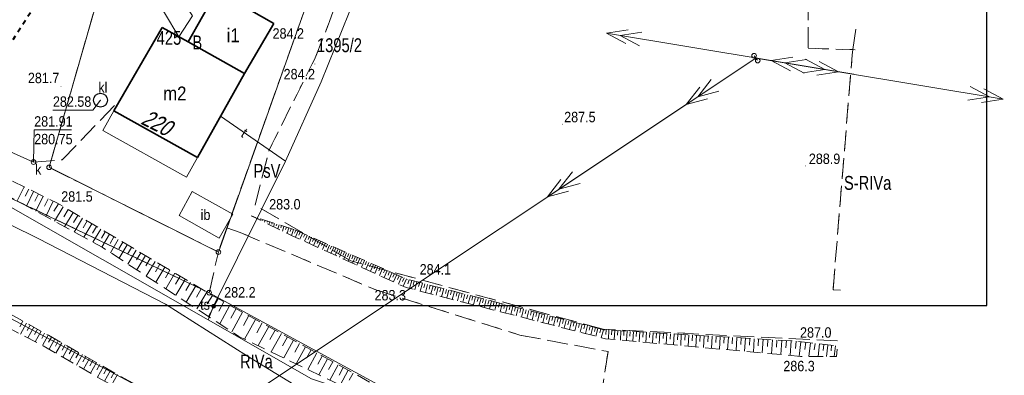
# Model space of a CAD drawing. Header units: metres. Extents: x 8377125 to 8377741, y 5529327 to 5529631.
# Tile 13 of 150: x 8377403 to 8377509, y 5529401 to 5529440. Entities that reach past the tile are written whole.
import ezdxf
from ezdxf.enums import TextEntityAlignment as Align

# ---------------------------------------------------------------- set-up
doc = ezdxf.new("R2010")
doc.units = ezdxf.units.M
doc.header["$MEASUREMENT"] = 0
for name, pattern in [('1.5_0.75', [2.25, 1.5, -0.75]), ('2.25_0.75', [3, 2.25, -0.75]), ('219-1000', [0]), ('egkk-1000', [3, 2.25, -0.75]), ('egug-1000', [1.5, 0.75, -0.75]), ('suep_sn_1000', [0]), ('supp_1000', [1.25, 0.625, -0.625]), ('supp_500', [1, 0.5, -0.5])]:
    doc.linetypes.add(name, pattern=pattern)
doc.layers.get('0').update_dxf_attribs({"color": 2})
for name, color, linetype in [('!granica', 2, 'Continuous'), ('000 Inne (niezydentyfikowane)', 7, 'Continuous'), ('inny rodzaj bloku', 7, 'Continuous'), ('osadnik  szambo', 7, 'Continuous'), ('osadnik  szambo-Atr17', 7, 'Continuous'), ('rzędna-Atr3', 7, 'Continuous'), ('studnia kanalizacyjna', 7, 'Continuous'), ('studnia kanalizacyjna-Atr17', 7, 'Continuous'), ('słupek telekomunikacyjny', 7, 'Continuous'), ('słupek telekomunikacyjny-Atr17', 7, 'Continuous')]:
    doc.layers.add(name, color=color, linetype=linetype)
for name, color, linetype, lineweight in [('1 500 A2 Ramka', 2, 'Continuous', 0), ('1 500 A2 Ramka (Construction)', 2, 'Continuous', 0), ('202-punkt graniczny', 7, 'Continuous', 0), ('210-oznaczenie konturu użytku gruntowego', 7, 'Continuous', 0), ('211-numer działki ewidencyjnej', 7, 'Continuous', 0), ('217-kontur klasyfikacyjny', 7, 'Continuous', 0), ('218-kontur użytku gruntowego', 7, 'Continuous', 0), ('219-działka ewidencyjna', 7, 'Continuous', 0), ('238-Punkt adresowy budynku', 7, 'Continuous', 0), ('312-budynek ewidencyjny', 7, 'Continuous', 0), ('312-oznaczenie budynku ewidencyjnego', 7, 'Continuous', 0), ('312-oznaczenie budynku ewidencyjnego-Atr117', 7, 'Continuous', 0), ('inna budowla', 7, 'Continuous', 0), ('inna budowla-Atr17', 7, 'Continuous', 0), ('pikieta naturalna', 7, 'Continuous', 0), ('pikieta naturalna-Atr2', 7, 'Continuous', 0), ('przewód elektroenergetyczny podziemny', 7, 'Continuous', 0), ('przewód elektroenergetyczny średniego napięcia', 7, 'Continuous', 0), ('przewód gazowy', 7, 'Continuous', 0), ('przewód kanalizacyjny', 7, 'Continuous', 0), ('przewód kanalizacyjny - ob. projektowany', 7, 'Continuous', 0), ('przewód telekomunikacyjny podziemny', 7, 'Continuous', 0), ('przewód telekomunikacyjny podziemny-Atr1', 7, 'Continuous', 0), ('przewód wodociągowy', 7, 'Continuous', 0), ('rzędna', 7, 'Continuous', 0), ('rzędna-Atr2', 7, 'Continuous', 0), ('skarpa nieumocniona', 7, 'Continuous', 0), ('słup przewodów napowietrznych', 7, 'Continuous', 0)]:
    doc.layers.add(name, color=color, linetype=linetype, lineweight=lineweight)
doc.styles.get("Standard").update_dxf_attribs({"font": 'Working1250.shx', "width": 0.75})

# ---------------------------------------------------------------- blocks, each defined once
blk = doc.blocks.new('*U23')
at = {"layer": '1 500 A2 Ramka (Construction)', "color": 2, "linetype": 'Continuous', "lineweight": 30}
blk.add_3dface([(-10.117, -20.55), (10.117, -20.55), (10.117, 9.148), (-10.117, 9.148)], dxfattribs=at)
blk = doc.blocks.new('US15')
at = {"color": 0, "linetype": 'Continuous', "lineweight": 13}
blk.add_circle((0, 0), 0.25, dxfattribs=at)
blk = doc.blocks.new('PW01')
at = {"linetype": 'Continuous', "lineweight": 13}
h = blk.add_hatch(color=0, dxfattribs=at)
edge = h.paths.add_edge_path()
edge.add_arc((0, 0), 0.045, 0, 360)
blk = doc.blocks.new('SUKM')
at = {"color": 0, "linetype": 'Continuous'}
blk.add_circle((0, 0), 0.75, dxfattribs=at)
blk = doc.blocks.new('US09')
at = {"linetype": 'Continuous', "lineweight": 0}
h = blk.add_hatch(color=0, dxfattribs=at)
edge = h.paths.add_edge_path()
edge.add_arc((0, 0), 0.25, 0, 360)
blk = doc.blocks.new('SM05')
at = {"color": 0, "linetype": 'Continuous', "lineweight": 13}
blk.add_circle((0, 0), 0.25, dxfattribs=at)
blk = doc.blocks.new('SUEP2')
at = {"color": 0, "linetype": 'Continuous'}
for p, q in [((0, 0), (9.04, 0)), ((7.54, 0), (5.29, 0.75)), ((7.54, 0), (5.29, -0.75)), ((9.04, 0), (6.79, 0.75)), ((9.04, 0), (6.79, -0.75)), ((9.04, 0), (27.04, 0)), ((25.54, 0), (23.29, 0.75)), ((25.54, 0), (23.29, -0.75)), ((27.04, 0), (24.79, 0.75)), ((27.04, 0), (24.79, -0.75))]:
    blk.add_line(p, q, dxfattribs=at)
blk = doc.blocks.new('202')
at = {"color": 0, "linetype": 'Continuous', "lineweight": 0}
blk.add_circle((0, 0), 0.25, dxfattribs=at)

msp = doc.modelspace()

# ---------------------------------------------------------------- linework, layer by layer
at = {"layer": '!granica', "color": 1, "linetype": 'supp_500', "lineweight": 40}
msp.add_lwpolyline([(8377411.57, 5529539.23), (8377413.73, 5529532.16), (8377417.12, 5529517.02), (8377419.91, 5529496.86), (8377419.44, 5529491.9), (8377419.91, 5529490.09), (8377419.4, 5529488.67), (8377419.47, 5529486.88), (8377417.47, 5529476.92), (8377411.84, 5529460.54), (8377405.77, 5529442.96), (8377390.46, 5529419.29), (8377375.41, 5529414.27)], dxfattribs=at)
at = {"layer": '000 Inne (niezydentyfikowane)', "color": 7, "linetype": 'Continuous', "lineweight": 13}
for p, q in [((8377403.46, 5529421.63), (8377402.71, 5529420.11)), ((8377403.97, 5529421.38), (8377403.59, 5529420.61)), ((8377404.48, 5529421.13), (8377403.71, 5529419.56)), ((8377405, 5529420.88), (8377404.61, 5529420.08)), ((8377405.53, 5529420.62), (8377404.74, 5529419)), ((8377406.07, 5529420.35), (8377405.67, 5529419.53)), ((8377406.61, 5529420.09), (8377405.79, 5529418.43)), ((8377407.16, 5529419.81), (8377406.68, 5529419.01)), ((8377407.69, 5529419.49), (8377406.75, 5529417.91)), ((8377408.22, 5529419.17), (8377407.75, 5529418.39)), ((8377408.74, 5529418.86), (8377407.82, 5529417.32)), ((8377409.26, 5529418.55), (8377408.8, 5529417.79)), ((8377409.77, 5529418.25), (8377408.87, 5529416.75)), ((8377428.45, 5529418.35), (8377428.42, 5529418.28)), ((8377428.7, 5529418.26), (8377428.68, 5529418.21)), ((8377428.95, 5529418.18), (8377428.91, 5529418.04)), ((8377429.21, 5529418.1), (8377429.18, 5529418.01)), ((8377410.27, 5529417.95), (8377409.83, 5529417.21)), ((8377410.77, 5529417.65), (8377409.89, 5529416.19)), ((8377411.26, 5529417.36), (8377410.83, 5529416.64)), ((8377411.74, 5529417.07), (8377410.89, 5529415.65)), ((8377429.46, 5529418.02), (8377429.4, 5529417.81)), ((8377429.72, 5529417.93), (8377429.68, 5529417.81)), ((8377429.97, 5529417.85), (8377429.88, 5529417.57)), ((8377430.23, 5529417.77), (8377430.18, 5529417.61)), ((8377430.48, 5529417.69), (8377430.37, 5529417.33)), ((8377430.74, 5529417.6), (8377430.67, 5529417.41)), ((8377430.99, 5529417.52), (8377430.85, 5529417.09)), ((8377431.25, 5529417.44), (8377431.17, 5529417.21)), ((8377431.5, 5529417.36), (8377431.34, 5529416.86)), ((8377431.76, 5529417.27), (8377431.67, 5529417.01)), ((8377432.01, 5529417.19), (8377431.83, 5529416.62)), ((8377432.26, 5529417.11), (8377432.17, 5529416.81)), ((8377432.52, 5529417.03), (8377432.31, 5529416.38)), ((8377412.22, 5529416.79), (8377411.8, 5529416.08)), ((8377412.69, 5529416.51), (8377411.86, 5529415.12)), ((8377413.16, 5529416.23), (8377412.74, 5529415.53)), ((8377432.77, 5529416.93), (8377432.63, 5529416.62)), ((8377433.01, 5529416.82), (8377432.74, 5529416.19)), ((8377433.26, 5529416.72), (8377433.12, 5529416.4)), ((8377433.5, 5529416.61), (8377433.22, 5529415.97)), ((8377433.75, 5529416.5), (8377433.61, 5529416.18)), ((8377433.99, 5529416.39), (8377433.71, 5529415.75)), ((8377434.24, 5529416.29), (8377434.1, 5529415.96)), ((8377434.48, 5529416.18), (8377434.2, 5529415.53)), ((8377434.73, 5529416.07), (8377434.59, 5529415.74)), ((8377413.62, 5529415.95), (8377412.77, 5529414.52)), ((8377414.1, 5529415.67), (8377413.67, 5529414.94)), ((8377414.58, 5529415.38), (8377413.7, 5529413.92)), ((8377415.06, 5529415.09), (8377414.62, 5529414.35)), ((8377434.97, 5529415.96), (8377434.69, 5529415.3)), ((8377435.22, 5529415.86), (8377435.07, 5529415.53)), ((8377435.46, 5529415.75), (8377435.17, 5529415.08)), ((8377435.71, 5529415.64), (8377435.56, 5529415.31)), ((8377435.96, 5529415.53), (8377435.66, 5529414.86)), ((8377436.18, 5529415.43), (8377436.04, 5529415.1)), ((8377436.41, 5529415.33), (8377436.12, 5529414.65)), ((8377436.64, 5529415.23), (8377436.49, 5529414.89)), ((8377436.87, 5529415.13), (8377436.57, 5529414.45)), ((8377437.1, 5529415.03), (8377436.95, 5529414.69)), ((8377437.33, 5529414.93), (8377437.03, 5529414.24)), ((8377415.55, 5529414.8), (8377414.66, 5529413.29)), ((8377416.05, 5529414.5), (8377415.6, 5529413.74)), ((8377416.56, 5529414.2), (8377415.64, 5529412.66)), ((8377417.07, 5529413.89), (8377416.6, 5529413.11)), ((8377437.56, 5529414.83), (8377437.41, 5529414.48)), ((8377437.79, 5529414.73), (8377437.49, 5529414.03)), ((8377438.03, 5529414.63), (8377437.87, 5529414.27)), ((8377438.26, 5529414.52), (8377437.95, 5529413.82)), ((8377438.49, 5529414.42), (8377438.34, 5529414.07)), ((8377438.73, 5529414.32), (8377438.42, 5529413.61)), ((8377438.97, 5529414.21), (8377438.81, 5529413.86)), ((8377439.2, 5529414.11), (8377438.89, 5529413.39)), ((8377439.44, 5529414), (8377439.29, 5529413.64)), ((8377439.68, 5529413.9), (8377439.37, 5529413.17)), ((8377417.59, 5529413.58), (8377416.64, 5529412)), ((8377418.12, 5529413.27), (8377417.64, 5529412.47)), ((8377418.65, 5529412.95), (8377417.68, 5529411.33)), ((8377439.92, 5529413.79), (8377439.77, 5529413.43)), ((8377440.17, 5529413.69), (8377439.85, 5529412.96)), ((8377440.41, 5529413.58), (8377440.25, 5529413.21)), ((8377440.65, 5529413.47), (8377440.33, 5529412.73)), ((8377440.9, 5529413.36), (8377440.74, 5529412.99)), ((8377441.15, 5529413.26), (8377440.82, 5529412.51)), ((8377441.39, 5529413.15), (8377441.23, 5529412.77)), ((8377441.64, 5529413.04), (8377441.31, 5529412.29)), ((8377441.89, 5529412.93), (8377441.73, 5529412.55)), ((8377442.14, 5529412.82), (8377441.81, 5529412.06)), ((8377419.19, 5529412.63), (8377418.7, 5529411.81)), ((8377419.74, 5529412.3), (8377418.74, 5529410.63)), ((8377420.29, 5529411.97), (8377419.78, 5529411.13)), ((8377442.4, 5529412.71), (8377442.23, 5529412.33)), ((8377442.65, 5529412.6), (8377442.31, 5529411.83)), ((8377442.9, 5529412.49), (8377442.73, 5529412.1)), ((8377443.16, 5529412.37), (8377442.82, 5529411.6)), ((8377443.42, 5529412.26), (8377443.25, 5529411.87)), ((8377443.67, 5529412.15), (8377443.33, 5529411.37)), ((8377443.93, 5529412.03), (8377443.76, 5529411.64)), ((8377444.19, 5529411.92), (8377443.85, 5529411.13)), ((8377444.45, 5529411.8), (8377444.28, 5529411.41)), ((8377420.85, 5529411.64), (8377419.83, 5529409.92)), ((8377421.42, 5529411.3), (8377420.9, 5529410.43)), ((8377422, 5529410.95), (8377420.95, 5529409.19)), ((8377444.72, 5529411.69), (8377444.37, 5529410.9)), ((8377444.99, 5529411.6), (8377444.88, 5529411.17)), ((8377445.28, 5529411.53), (8377445.05, 5529410.66)), ((8377445.56, 5529411.45), (8377445.45, 5529411.02)), ((8377445.85, 5529411.38), (8377445.63, 5529410.51)), ((8377446.14, 5529411.3), (8377446.03, 5529410.87)), ((8377446.43, 5529411.23), (8377446.2, 5529410.37)), ((8377446.71, 5529411.16), (8377446.6, 5529410.72)), ((8377447, 5529411.08), (8377446.78, 5529410.22)), ((8377447.29, 5529411.01), (8377447.18, 5529410.58)), ((8377447.58, 5529410.93), (8377447.36, 5529410.07)), ((8377447.87, 5529410.86), (8377447.75, 5529410.43)), ((8377448.15, 5529410.78), (8377447.93, 5529409.92)), ((8377448.44, 5529410.71), (8377448.33, 5529410.28)), ((8377422.58, 5529410.61), (8377422.05, 5529409.71)), ((8377423.17, 5529410.25), (8377422.09, 5529408.44)), ((8377423.77, 5529409.89), (8377423.23, 5529408.98)), ((8377448.73, 5529410.64), (8377448.51, 5529409.77)), ((8377449.02, 5529410.56), (8377448.91, 5529410.13)), ((8377449.3, 5529410.49), (8377449.08, 5529409.63)), ((8377449.59, 5529410.41), (8377449.48, 5529409.98)), ((8377449.88, 5529410.34), (8377449.66, 5529409.48)), ((8377450.17, 5529410.27), (8377450.06, 5529409.84)), ((8377450.45, 5529410.19), (8377450.23, 5529409.33)), ((8377450.74, 5529410.12), (8377450.63, 5529409.69)), ((8377451.03, 5529410.04), (8377450.81, 5529409.18)), ((8377451.32, 5529409.97), (8377451.21, 5529409.54)), ((8377451.61, 5529409.9), (8377451.38, 5529409.03)), ((8377451.89, 5529409.82), (8377451.78, 5529409.39)), ((8377452.18, 5529409.75), (8377451.96, 5529408.89)), ((8377452.47, 5529409.67), (8377452.36, 5529409.24)), ((8377452.76, 5529409.6), (8377452.53, 5529408.74)), ((8377424.39, 5529409.55), (8377423.34, 5529407.63)), ((8377425.02, 5529409.2), (8377424.48, 5529408.22)), ((8377425.67, 5529408.84), (8377424.57, 5529406.83)), ((8377453.04, 5529409.53), (8377452.93, 5529409.1)), ((8377453.33, 5529409.45), (8377453.11, 5529408.59)), ((8377453.62, 5529409.38), (8377453.51, 5529408.95)), ((8377453.9, 5529409.3), (8377453.68, 5529408.44)), ((8377454.19, 5529409.23), (8377454.08, 5529408.8)), ((8377454.48, 5529409.16), (8377454.26, 5529408.3)), ((8377454.77, 5529409.08), (8377454.66, 5529408.65)), ((8377455.05, 5529409.01), (8377454.83, 5529408.15)), ((8377455.34, 5529408.94), (8377455.23, 5529408.5)), ((8377455.63, 5529408.86), (8377455.41, 5529408)), ((8377455.92, 5529408.79), (8377455.8, 5529408.36)), ((8377456.2, 5529408.71), (8377455.98, 5529407.85)), ((8377456.49, 5529408.64), (8377456.38, 5529408.21)), ((8377456.78, 5529408.57), (8377456.56, 5529407.7)), ((8377426.34, 5529408.48), (8377425.77, 5529407.45)), ((8377427.02, 5529408.1), (8377425.86, 5529405.99)), ((8377427.72, 5529407.72), (8377427.12, 5529406.64)), ((8377457.06, 5529408.49), (8377456.95, 5529408.06)), ((8377457.35, 5529408.42), (8377457.13, 5529407.56)), ((8377457.64, 5529408.34), (8377457.53, 5529407.91)), ((8377457.93, 5529408.27), (8377457.7, 5529407.41)), ((8377458.21, 5529408.2), (8377458.1, 5529407.77)), ((8377458.5, 5529408.12), (8377458.28, 5529407.26)), ((8377458.79, 5529408.05), (8377458.68, 5529407.62)), ((8377459.07, 5529407.97), (8377458.85, 5529407.11)), ((8377459.36, 5529407.9), (8377459.25, 5529407.47)), ((8377459.65, 5529407.83), (8377459.43, 5529406.97)), ((8377459.93, 5529407.75), (8377459.82, 5529407.32)), ((8377460.22, 5529407.68), (8377460, 5529406.82)), ((8377460.51, 5529407.61), (8377460.4, 5529407.18)), ((8377460.8, 5529407.53), (8377460.57, 5529406.67)), ((8377403.34, 5529407.13), (8377403, 5529406.53)), ((8377403.73, 5529406.91), (8377403.08, 5529405.72)), ((8377404.13, 5529406.69), (8377403.8, 5529406.1)), ((8377404.52, 5529406.47), (8377403.88, 5529405.31)), ((8377428.43, 5529407.32), (8377427.25, 5529405.18)), ((8377429.15, 5529406.93), (8377428.57, 5529405.88)), ((8377429.85, 5529406.54), (8377428.72, 5529404.48)), ((8377461.08, 5529407.46), (8377460.97, 5529407.03)), ((8377461.37, 5529407.38), (8377461.15, 5529406.52)), ((8377461.66, 5529407.31), (8377461.55, 5529406.88)), ((8377461.94, 5529407.24), (8377461.72, 5529406.38)), ((8377462.23, 5529407.16), (8377462.12, 5529406.73)), ((8377462.52, 5529407.09), (8377462.29, 5529406.23)), ((8377462.8, 5529407.02), (8377462.69, 5529406.59)), ((8377463.09, 5529406.94), (8377462.87, 5529406.08)), ((8377463.38, 5529406.87), (8377463.27, 5529406.44)), ((8377463.66, 5529406.79), (8377463.44, 5529405.93)), ((8377463.95, 5529406.72), (8377463.84, 5529406.29)), ((8377464.24, 5529406.65), (8377464.02, 5529405.79)), ((8377464.52, 5529406.57), (8377464.41, 5529406.14)), ((8377464.81, 5529406.5), (8377464.59, 5529405.64)), ((8377465.1, 5529406.43), (8377464.99, 5529406)), ((8377404.91, 5529406.25), (8377404.59, 5529405.68)), ((8377405.29, 5529406.04), (8377404.66, 5529404.91)), ((8377405.67, 5529405.83), (8377405.36, 5529405.27)), ((8377406.04, 5529405.62), (8377405.43, 5529404.51)), ((8377406.41, 5529405.41), (8377406.1, 5529404.86)), ((8377430.54, 5529406.16), (8377429.98, 5529405.15)), ((8377431.22, 5529405.79), (8377430.13, 5529403.81)), ((8377431.88, 5529405.42), (8377431.35, 5529404.45)), ((8377465.38, 5529406.35), (8377465.16, 5529405.49)), ((8377465.67, 5529406.28), (8377465.56, 5529405.85)), ((8377465.96, 5529406.2), (8377465.73, 5529405.34)), ((8377466.25, 5529406.18), (8377466.22, 5529405.7)), ((8377466.56, 5529406.16), (8377466.5, 5529405.2)), ((8377466.88, 5529406.14), (8377466.85, 5529405.66)), ((8377467.2, 5529406.12), (8377467.14, 5529405.14)), ((8377467.52, 5529406.1), (8377467.49, 5529405.61)), ((8377467.85, 5529406.08), (8377467.79, 5529405.08)), ((8377468.18, 5529406.06), (8377468.15, 5529405.56)), ((8377468.52, 5529406.04), (8377468.46, 5529405.02)), ((8377468.85, 5529406.02), (8377468.82, 5529405.51)), ((8377469.2, 5529406), (8377469.13, 5529404.96)), ((8377469.54, 5529405.98), (8377469.51, 5529405.46)), ((8377469.89, 5529405.96), (8377469.83, 5529404.9)), ((8377470.24, 5529405.94), (8377470.21, 5529405.4)), ((8377470.6, 5529405.92), (8377470.53, 5529404.83)), ((8377470.96, 5529405.9), (8377470.93, 5529405.35)), ((8377471.32, 5529405.88), (8377471.26, 5529404.77)), ((8377471.69, 5529405.85), (8377471.66, 5529405.29)), ((8377472.06, 5529405.83), (8377471.99, 5529404.7)), ((8377472.44, 5529405.81), (8377472.4, 5529405.24)), ((8377472.82, 5529405.79), (8377472.75, 5529404.63)), ((8377473.2, 5529405.76), (8377473.16, 5529405.18)), ((8377473.59, 5529405.74), (8377473.52, 5529404.56)), ((8377473.98, 5529405.72), (8377473.94, 5529405.12)), ((8377474.37, 5529405.7), (8377474.3, 5529404.49)), ((8377474.77, 5529405.67), (8377474.74, 5529405.06)), ((8377475.17, 5529405.65), (8377475.1, 5529404.42)), ((8377475.58, 5529405.62), (8377475.55, 5529405)), ((8377475.99, 5529405.6), (8377475.92, 5529404.35)), ((8377476.41, 5529405.57), (8377476.37, 5529404.94)), ((8377476.83, 5529405.55), (8377476.76, 5529404.27)), ((8377477.26, 5529405.52), (8377477.22, 5529404.88)), ((8377477.69, 5529405.5), (8377477.61, 5529404.19)), ((8377478.12, 5529405.47), (8377478.08, 5529404.81)), ((8377478.56, 5529405.45), (8377478.48, 5529404.11)), ((8377479, 5529405.42), (8377478.96, 5529404.75)), ((8377479.45, 5529405.39), (8377479.37, 5529404.03)), ((8377479.9, 5529405.37), (8377479.86, 5529404.68)), ((8377406.78, 5529405.2), (8377406.15, 5529404.09)), ((8377407.15, 5529404.99), (8377406.84, 5529404.44)), ((8377407.52, 5529404.78), (8377406.89, 5529403.67)), ((8377407.89, 5529404.57), (8377407.58, 5529404.01)), ((8377408.26, 5529404.36), (8377407.63, 5529403.24)), ((8377432.54, 5529405.06), (8377431.49, 5529403.15)), ((8377433.18, 5529404.71), (8377432.66, 5529403.77)), ((8377433.81, 5529404.36), (8377432.8, 5529402.52)), ((8377480.36, 5529405.34), (8377480.27, 5529403.95)), ((8377480.82, 5529405.31), (8377480.78, 5529404.61)), ((8377481.28, 5529405.29), (8377481.2, 5529403.87)), ((8377481.76, 5529405.26), (8377481.71, 5529404.54)), ((8377482.23, 5529405.23), (8377482.15, 5529403.78)), ((8377482.71, 5529405.2), (8377482.67, 5529404.47)), ((8377483.2, 5529405.17), (8377483.11, 5529403.69)), ((8377483.69, 5529405.14), (8377483.65, 5529404.4)), ((8377484.19, 5529405.11), (8377484.1, 5529403.6)), ((8377484.69, 5529405.08), (8377484.64, 5529404.32)), ((8377485.2, 5529405.05), (8377485.1, 5529403.51)), ((8377485.71, 5529405.02), (8377485.66, 5529404.25)), ((8377486.23, 5529404.99), (8377486.13, 5529403.42)), ((8377486.75, 5529404.96), (8377486.7, 5529404.17)), ((8377487.27, 5529404.91), (8377487.08, 5529403.33)), ((8377487.8, 5529404.85), (8377487.71, 5529404.08)), ((8377488.31, 5529404.78), (8377488.13, 5529403.32)), ((8377488.81, 5529404.72), (8377488.72, 5529404.02)), ((8377489.28, 5529404.66), (8377489.12, 5529403.32)), ((8377489.74, 5529404.61), (8377489.66, 5529403.96)), ((8377490.17, 5529404.55), (8377490.02, 5529403.32)), ((8377490.59, 5529404.5), (8377490.52, 5529403.91)), ((8377490.99, 5529404.45), (8377490.85, 5529403.31)), ((8377408.64, 5529404.15), (8377408.32, 5529403.59)), ((8377409.01, 5529403.94), (8377408.37, 5529402.81)), ((8377409.38, 5529403.72), (8377409.06, 5529403.16)), ((8377409.76, 5529403.51), (8377409.12, 5529402.38)), ((8377410.13, 5529403.3), (8377409.81, 5529402.73)), ((8377434.43, 5529404.02), (8377433.93, 5529403.12)), ((8377435.03, 5529403.69), (8377434.06, 5529401.92)), ((8377435.63, 5529403.36), (8377435.15, 5529402.49)), ((8377410.51, 5529403.08), (8377409.87, 5529401.95)), ((8377410.89, 5529402.87), (8377410.57, 5529402.3)), ((8377411.26, 5529402.66), (8377410.62, 5529401.52)), ((8377411.64, 5529402.44), (8377411.32, 5529401.87)), ((8377412.02, 5529402.22), (8377411.37, 5529401.08)), ((8377436.21, 5529403.04), (8377435.27, 5529401.33)), ((8377436.78, 5529402.73), (8377436.32, 5529401.89)), ((8377437.35, 5529402.42), (8377436.44, 5529400.77)), ((8377412.4, 5529402.01), (8377412.08, 5529401.44)), ((8377412.78, 5529401.79), (8377412.13, 5529400.65)), ((8377413.17, 5529401.58), (8377412.84, 5529401)), ((8377413.55, 5529401.36), (8377412.89, 5529400.21)), ((8377437.9, 5529402.11), (8377437.45, 5529401.31)), ((8377438.44, 5529401.82), (8377437.57, 5529400.23)), ((8377438.97, 5529401.52), (8377438.54, 5529400.75))]:
    msp.add_line(p, q, dxfattribs=at)
at = {"layer": '217-kontur klasyfikacyjny', "color": 3, "linetype": 'egkk-1000', "lineweight": 18, "flags": 128}
for points in [[(8377436.42, 5529439.5), (8377443.48, 5529459.6)], [(8377406.16, 5529423.74), (8377414.08, 5529451.29)], [(8377488.04, 5529450.89), (8377488.05, 5529436.6)], [(8377433.65, 5529440.5), (8377425.35, 5529417.2)], [(8377434.86, 5529435.56), (8377436.42, 5529439.5)], [(8377492.89, 5529436.45), (8377493.31, 5529439.38)], [(8377368.98, 5529436.18), (8377423.43, 5529410.2)], [(8377488.05, 5529436.6), (8377492.89, 5529436.45)], [(8377492.81, 5529435.87), (8377492.89, 5529436.45)], [(8377492.89, 5529436.45), (8377493.13, 5529436.44)], [(8377429.88, 5529425.56), (8377434.86, 5529435.56)], [(8377490.74, 5529410.52), (8377492.81, 5529435.87)], [(8377428.39, 5529419.66), (8377429.88, 5529425.56)], [(8377424.42, 5529414.59), (8377406.16, 5529423.74)], [(8377438.73, 5529413.64), (8377428.39, 5529419.66)], [(8377425.35, 5529417.2), (8377424.42, 5529414.59)], [(8377425.35, 5529417.2), (8377426.79, 5529416.69)], [(8377426.79, 5529416.69), (8377441.4, 5529410.51)], [(8377423.43, 5529410.2), (8377424.42, 5529414.59)], [(8377465.94, 5529406.25), (8377438.73, 5529413.64)], [(8377441.4, 5529410.51), (8377456.96, 5529405.62)], [(8377491.56, 5529410.46), (8377490.74, 5529410.52)], [(8377456.96, 5529405.62), (8377466.46, 5529403.85)], [(8377491.23, 5529404.99), (8377465.94, 5529406.25)], [(8377466.46, 5529403.85), (8377465.05, 5529394.24)]]:
    msp.add_lwpolyline(points, dxfattribs=at)
at = {"layer": '218-kontur użytku gruntowego', "color": 3, "linetype": 'egug-1000', "lineweight": 18, "flags": 128}
for points in [[(8377436.42, 5529439.5), (8377443.48, 5529459.6)], [(8377414.08, 5529451.29), (8377406.16, 5529423.74)], [(8377488.04, 5529450.89), (8377488.05, 5529436.6)], [(8377425.35, 5529417.2), (8377433.65, 5529440.5)], [(8377434.86, 5529435.56), (8377436.42, 5529439.5)], [(8377492.89, 5529436.45), (8377493.31, 5529439.38)], [(8377368.98, 5529436.18), (8377423.43, 5529410.2)], [(8377488.05, 5529436.6), (8377492.89, 5529436.45)], [(8377492.81, 5529435.87), (8377492.89, 5529436.45)], [(8377493.13, 5529436.44), (8377492.89, 5529436.45)], [(8377429.88, 5529425.56), (8377434.86, 5529435.56)], [(8377490.74, 5529410.52), (8377492.81, 5529435.87)], [(8377428.39, 5529419.66), (8377429.88, 5529425.56)], [(8377406.16, 5529423.74), (8377424.42, 5529414.59)], [(8377438.73, 5529413.64), (8377428.39, 5529419.66)], [(8377424.42, 5529414.59), (8377425.35, 5529417.2)], [(8377425.35, 5529417.2), (8377426.79, 5529416.69)], [(8377426.79, 5529416.69), (8377441.4, 5529410.51)], [(8377423.43, 5529410.2), (8377424.42, 5529414.59)], [(8377465.94, 5529406.25), (8377438.73, 5529413.64)], [(8377441.4, 5529410.51), (8377456.96, 5529405.62)], [(8377491.56, 5529410.46), (8377490.74, 5529410.52)], [(8377456.96, 5529405.62), (8377466.46, 5529403.85)], [(8377491.23, 5529404.99), (8377465.94, 5529406.25)], [(8377466.46, 5529403.85), (8377465.05, 5529394.24)]]:
    msp.add_lwpolyline(points, dxfattribs=at)
at = {"layer": '219-działka ewidencyjna', "color": 7, "linetype": '219-1000', "lineweight": 18, "flags": 128}
for points in [[(8377414.08, 5529451.29), (8377406.16, 5529423.74)], [(8377433.65, 5529440.5), (8377424.42, 5529414.59)], [(8377423.43, 5529410.2), (8377368.98, 5529436.18)], [(8377424.42, 5529414.59), (8377406.16, 5529423.74)], [(8377418.84, 5529398.44), (8377374.34, 5529422.18)], [(8377442.49, 5529399.83), (8377423.43, 5529410.2)]]:
    msp.add_lwpolyline(points, dxfattribs=at)
at = {"layer": '312-budynek ewidencyjny', "color": 7, "linetype": 'Continuous', "lineweight": 35, "flags": 128}
for points in [[(8377421.16, 5529437.28), (8377424.24, 5529442.79)], [(8377424.24, 5529442.79), (8377430.39, 5529439.26)], [(8377413.14, 5529429.84), (8377418.37, 5529438.84)], [(8377418.37, 5529438.84), (8377421.16, 5529437.28)], [(8377430.39, 5529439.26), (8377427.25, 5529433.89)], [(8377427.25, 5529433.89), (8377421.16, 5529437.28)], [(8377421.16, 5529437.28), (8377427.25, 5529433.89)], [(8377427.25, 5529433.89), (8377422.18, 5529424.8)], [(8377422.18, 5529424.8), (8377413.14, 5529429.84)]]:
    msp.add_lwpolyline(points, dxfattribs=at)
at = {"layer": 'inna budowla', "color": 7, "linetype": 'Continuous', "lineweight": 18, "flags": 128}
msp.add_lwpolyline([(8377425.97, 5529418.67), (8377424.51, 5529416.09), (8377420.19, 5529418.53), (8377421.59, 5529421.14)], close=True, dxfattribs=at)
at = {"layer": 'inny rodzaj bloku', "color": 7, "linetype": 'Continuous', "lineweight": 18, "flags": 128}
msp.add_lwpolyline([(8377413.14, 5529429.84), (8377422.18, 5529424.8), (8377420.98, 5529422.67), (8377411.94, 5529427.7)], close=True, dxfattribs=at)
at = {"layer": 'przewód elektroenergetyczny podziemny', "color": 1, "linetype": 'Continuous', "lineweight": 18, "flags": 128}
msp.add_lwpolyline([(8377420.16, 5529437.84), (8377410.87, 5529453.42), (8377405.97, 5529456.06)], dxfattribs=at)
at = {"layer": 'przewód elektroenergetyczny średniego napięcia', "color": 1, "linetype": 'suep_sn_1000', "lineweight": 18, "flags": 128}
for points in [[(8377399.73, 5529380.41), (8377482.42, 5529435.54)], [(8377482.42, 5529435.54), (8377492.97, 5529433.79)]]:
    msp.add_lwpolyline(points, dxfattribs=at)
at = {"layer": 'przewód gazowy', "color": 40, "linetype": 'Continuous', "lineweight": 18, "flags": 128}
msp.add_lwpolyline([(8377420.16, 5529437.84), (8377421.63, 5529440.1), (8377411.82, 5529454.95), (8377406.58, 5529457.44)], dxfattribs=at)
at = {"layer": 'przewód kanalizacyjny', "color": 34, "linetype": 'Continuous', "lineweight": 18, "flags": 128}
msp.add_lwpolyline([(8377356.52, 5529408.27), (8377369.96, 5529420.71), (8377372.89, 5529423.45), (8377383.84, 5529433.57), (8377404.48, 5529424.31)], dxfattribs=at)
at = {"layer": 'przewód kanalizacyjny - ob. projektowany', "color": 34, "linetype": '2.25_0.75', "lineweight": 18, "flags": 128}
msp.add_lwpolyline([(8377404.48, 5529424.31), (8377407.57, 5529424.56), (8377413.85, 5529431.07)], dxfattribs=at)
at = {"layer": 'przewód telekomunikacyjny podziemny', "color": 30, "linetype": 'Continuous', "lineweight": 18, "flags": 128}
for points in [[(8377423.32, 5529407.28), (8377423.91, 5529408.74), (8377431.68, 5529424.42), (8377435.52, 5529432.98), (8377438.54, 5529440.47), (8377441.76, 5529449.27), (8377449.51, 5529467.92), (8377452.44, 5529476.57)], [(8377423.32, 5529407.28), (8377389.33, 5529426.68), (8377376.94, 5529431.87), (8377368.35, 5529435.61), (8377366.65, 5529435.72), (8377363.39, 5529435.75), (8377359.72, 5529437.44)], [(8377424.66, 5529429.25), (8377431.68, 5529424.42)], [(8377423.32, 5529407.28), (8377434.47, 5529400.88), (8377457.55, 5529393.17), (8377468.56, 5529391.3), (8377486.21, 5529389.27), (8377490.26, 5529389.03)]]:
    msp.add_lwpolyline(points, dxfattribs=at)
at = {"layer": 'przewód wodociągowy', "color": 5, "linetype": 'Continuous', "lineweight": 18, "flags": 128}
msp.add_lwpolyline([(8377278.94, 5529406.59), (8377290.45, 5529410.6), (8377304.88, 5529418.07), (8377337.66, 5529436.72), (8377346.31, 5529438.04), (8377354.94, 5529437.23), (8377360.79, 5529435.74), (8377372.93, 5529430.83), (8377384.4, 5529426.19), (8377404.99, 5529416.04), (8377418.72, 5529408.97), (8377427.55, 5529403.33), (8377434.34, 5529399.2), (8377442.87, 5529395.8), (8377454.68, 5529392.68), (8377467.02, 5529390.35), (8377480.32, 5529388.96), (8377488.46, 5529388.49), (8377490.21, 5529388.28)], dxfattribs=at)
at = {"layer": 'rzędna-Atr2', "color": 7, "flags": 128}
for points in [[(8377411.7, 5529431), (8377410.86, 5529429.93), (8377406.57, 5529429.93)], [(8377404.48, 5529424.31), (8377404.55, 5529427.79), (8377408.59, 5529427.79)]]:
    msp.add_lwpolyline(points, dxfattribs=at)
at = {"layer": 'skarpa nieumocniona', "color": 7, "linetype": '1.5_0.75', "lineweight": 18, "flags": 128}
msp.add_lwpolyline([(8377371.32, 5529435.87), (8377395.2, 5529425.7), (8377407.07, 5529419.86), (8377423.88, 5529409.83), (8377442.3, 5529399.69), (8377464.92, 5529394.31), (8377490.47, 5529392.55), (8377490.36, 5529390.74), (8377480.08, 5529391.09), (8377457.1, 5529393.98), (8377440.13, 5529399), (8377426.64, 5529405.48), (8377411.89, 5529415.1), (8377395.29, 5529424.16), (8377368.46, 5529435.33), (8377368.39, 5529436.26)], dxfattribs=at)
for points in [[(8377406.08, 5529405.6), (8377425.06, 5529394.82), (8377434.82, 5529390.25), (8377453.21, 5529385.07), (8377477.6, 5529381.81), (8377489.8, 5529381.51), (8377489.7, 5529379.8), (8377476.52, 5529380.68), (8377452.9, 5529383.96), (8377434.64, 5529388.99), (8377424.4, 5529393.58), (8377405.41, 5529404.52), (8377374.76, 5529420.35), (8377374.88, 5529422.97)], [(8377432.66, 5529416.98), (8377444.83, 5529411.64), (8377466.01, 5529406.19), (8377486.96, 5529404.95), (8377491.19, 5529404.43), (8377491.13, 5529403.31), (8377487.23, 5529403.32), (8377466.18, 5529405.23), (8377444.67, 5529410.76), (8377432.3, 5529416.39), (8377427.97, 5529418.5)]]:
    msp.add_lwpolyline(points, close=True, dxfattribs=at)
at = {"layer": 'słup przewodów napowietrznych', "color": 7, "linetype": 'supp_1000', "lineweight": 18, "flags": 128}
msp.add_lwpolyline([(8377482.22, 5529435.8), (8377482.61, 5529435.27)], dxfattribs=at)

# ---------------------------------------------------------------- block references
at = {"layer": '1 500 A2 Ramka', "color": 2, "linetype": 'Continuous', "lineweight": 30, "xscale": 10, "yscale": 10, "zscale": 10, "rotation": 90}
msp.add_blockref('*U23', (8377301.83, 5529509.98), dxfattribs=at)
at = {"layer": '202-punkt graniczny', "color": 7, "linetype": 'Continuous', "lineweight": 18}
for p in [(8377406.16, 5529423.74), (8377424.42, 5529414.59), (8377423.43, 5529410.2)]:
    msp.add_blockref('202', p, dxfattribs=at)
at = {"layer": 'osadnik  szambo', "color": 34, "linetype": 'Continuous', "lineweight": 18}
msp.add_blockref('SUKM', (8377411.7, 5529431), dxfattribs=at)
at = {"layer": 'pikieta naturalna', "color": 7, "linetype": 'Continuous', "lineweight": 13}
for p in [(8377430.39, 5529439.26), (8377434.83, 5529434.9), (8377407.44, 5529432.48), (8377461.57, 5529428.4), (8377487.79, 5529423.9), (8377407.07, 5529419.86), (8377427.97, 5529418.5), (8377444.67, 5529410.78), (8377444.83, 5529411.64), (8377423.88, 5529409.83), (8377486.96, 5529404.95), (8377487.23, 5529403.32)]:
    msp.add_blockref('PW01', p, dxfattribs=at)
at = {"layer": 'przewód elektroenergetyczny średniego napięcia', "color": 1, "linetype": 'Continuous', "lineweight": 18}
for p, rotation in [((8377492.97, 5529433.79), 170.574), ((8377482.42, 5529435.54), 213.692), ((8377482.42, 5529435.54), 350.574)]:
    msp.add_blockref('SUEP2', p, dxfattribs=dict(at, rotation=rotation))
at = {"layer": 'rzędna', "color": 34, "linetype": 'Continuous', "lineweight": 18}
for p in [(8377411.7, 5529431), (8377404.48, 5529424.31)]:
    msp.add_blockref('PW01', p, dxfattribs=at)
at = {"layer": 'studnia kanalizacyjna', "color": 34, "linetype": 'Continuous', "lineweight": 18}
msp.add_blockref('US15', (8377404.48, 5529424.31), dxfattribs=at)
at = {"layer": 'słup przewodów napowietrznych', "color": 7, "linetype": 'Continuous', "lineweight": 18}
for p in [(8377482.22, 5529435.8), (8377482.61, 5529435.27)]:
    msp.add_blockref('SM05', p, dxfattribs=at)
at = {"layer": 'słupek telekomunikacyjny', "color": 30, "linetype": 'Continuous', "lineweight": 18}
msp.add_blockref('US09', (8377423.91, 5529408.74), dxfattribs=at)

# ---------------------------------------------------------------- texts
at = {"layer": '210-oznaczenie konturu użytku gruntowego', "color": 3, "linetype": 'Continuous', "lineweight": 18, "width": 0.79}
for s, p in [('B', (8377421.62, 5529436.48)), ('PsV', (8377428.21, 5529422.61)), ('S-RIVa', (8377491.92, 5529421.31)), ('RIVa', (8377426.76, 5529402.02))]:
    msp.add_text(s, height=1.5, dxfattribs=at).set_placement(p)
at = {"layer": '211-numer działki ewidencyjnej', "color": 7, "linetype": 'Continuous', "lineweight": 18, "width": 0.79}
msp.add_text('1395/2', height=1.5, dxfattribs=at).set_placement((8377439.91, 5529436.18), align=Align.RIGHT)
at = {"layer": '238-Punkt adresowy budynku', "color": 7, "linetype": 'Continuous', "lineweight": 18, "oblique": 15, "width": 0.79}
msp.add_text('220', height=1.8, rotation=333.117, dxfattribs=at).set_placement((8377417.38, 5529427.76), align=Align.CENTER)
at = {"layer": '312-oznaczenie budynku ewidencyjnego', "color": 7, "linetype": 'Continuous', "lineweight": 18, "width": 0.79}
msp.add_text('425', height=1.5, dxfattribs=at).set_placement((8377417.77, 5529436.98))
at = {"layer": '312-oznaczenie budynku ewidencyjnego-Atr117', "color": 7, "width": 0.9}
for s, p in [('i1', (8377426.02, 5529438)), ('m2', (8377419.72, 5529431.72))]:
    msp.add_text(s, height=1.5, dxfattribs=at).set_placement(p, align=Align.MIDDLE_CENTER)
at = {"layer": 'inna budowla-Atr17', "color": 7, "width": 0.9}
msp.add_text('ib', height=1.125, dxfattribs=at).set_placement((8377422.51, 5529418.05))
at = {"layer": 'osadnik  szambo-Atr17', "color": 34, "width": 0.9}
msp.add_text('kl', height=1.125, dxfattribs=at).set_placement((8377411.47, 5529431.81))
at = {"layer": 'pikieta naturalna-Atr2', "color": 7, "width": 0.9}
msp.add_text('284.2', height=1.125, dxfattribs=at).set_placement((8377430.27, 5529438.76), align=Align.TOP_LEFT)
for s, p in [('284.2', (8377434.85, 5529434.37)), ('283.3', (8377444.66, 5529410.49))]:
    msp.add_text(s, height=1.125, dxfattribs=at).set_placement(p, align=Align.TOP_RIGHT)
msp.add_text('281.7', height=1.125, dxfattribs=at).set_placement((8377407.26, 5529432.83), align=Align.RIGHT)
for s, p in [('287.5', (8377461.73, 5529428.61)), ('288.9', (8377488.13, 5529424.1)), ('281.5', (8377407.47, 5529420.03)), ('283.0', (8377429.9, 5529419.19)), ('284.1', (8377446.14, 5529412.16)), ('282.2', (8377425.05, 5529409.68)), ('287.0', (8377487.18, 5529405.34))]:
    msp.add_text(s, height=1.125, dxfattribs=at).set_placement(p)
msp.add_text('286.3', height=1.125, dxfattribs=at).set_placement((8377487.07, 5529402.84), align=Align.TOP_CENTER)
at = {"layer": 'przewód telekomunikacyjny podziemny-Atr1', "color": 30, "width": 0.9}
msp.add_text('t', height=1.12, rotation=325.47, dxfattribs=at).set_placement((8377427.08, 5529427.59), align=Align.MIDDLE_LEFT)
at = {"layer": 'rzędna-Atr2', "color": 34, "width": 0.9}
for s, p in [('282.58', (8377406.57, 5529429.94)), ('281.91', (8377404.55, 5529427.8))]:
    msp.add_text(s, height=1.125, dxfattribs=at).set_placement(p, align=Align.BOTTOM_LEFT)
at = {"layer": 'rzędna-Atr3', "color": 34, "width": 0.9}
msp.add_text('280.75', height=1.125, dxfattribs=at).set_placement((8377404.55, 5529425.89), align=Align.BOTTOM_LEFT)
at = {"layer": 'studnia kanalizacyjna-Atr17', "color": 34, "width": 0.9}
msp.add_text('k', height=1.12, dxfattribs=at).set_placement((8377404.65, 5529422.94))
at = {"layer": 'słupek telekomunikacyjny-Atr17', "color": 30, "width": 0.9}
msp.add_text('ts', height=1.125, dxfattribs=at).set_placement((8377423.51, 5529408.92), align=Align.MIDDLE_RIGHT)

doc.saveas('drawing.dxf')
